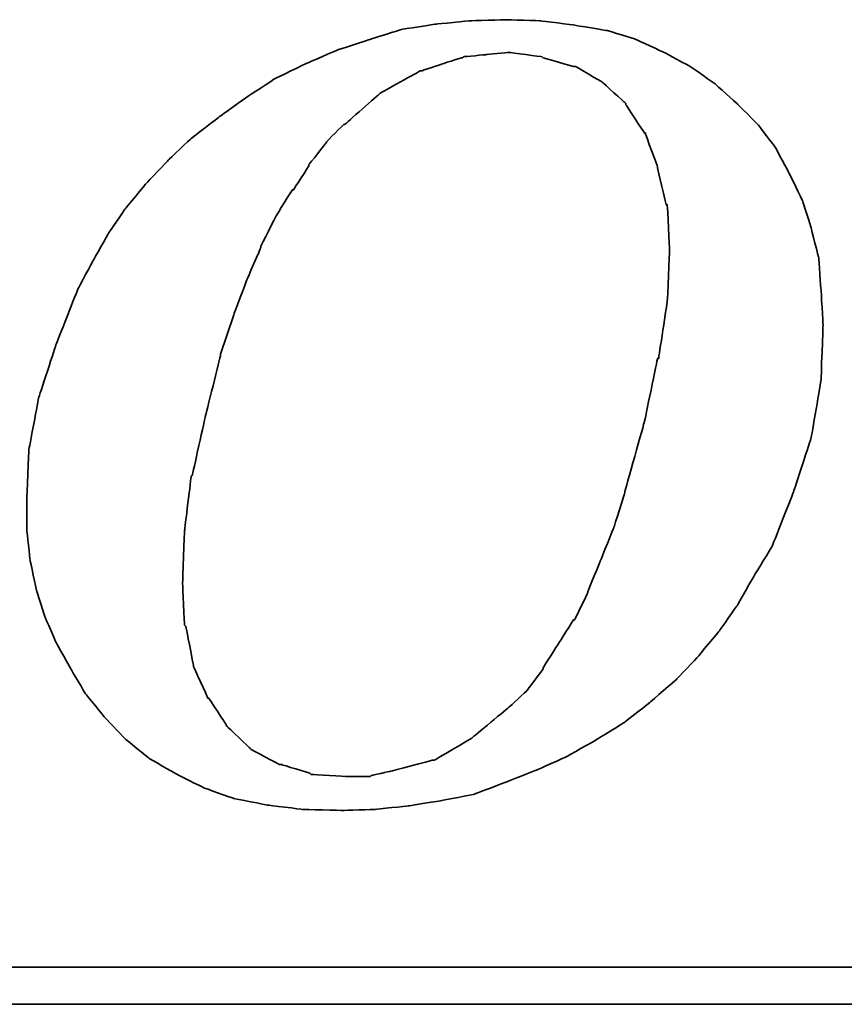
# Model space of a CAD drawing. Header units: millimetres. Extents: x 21 to 336, y 91 to 206.
# Tile 49 of 57: x 279.36 to 281.85, y 127.54 to 130.51. Entities that reach past the tile are written whole.
import ezdxf

# ---------------------------------------------------------------- set-up
doc = ezdxf.new("R2010")
doc.units = ezdxf.units.MM
doc.layers.add('DIM', color=4, linetype='Continuous')
doc.layers.add('layer 1', color=7, linetype='Continuous')

# ---------------------------------------------------------------- blocks, each defined once
blk = doc.blocks.new('TBI MOTION logo(完整正式版)')
at = {"layer": 'layer 1', "color": 22, "lineweight": 35}
for points, knots in [([(35.79625, -6.98375), (35.79625, -6.98375), (36.23125, -7.43875), (36.23125, -7.43875), (36.23125, -7.43875), (36.23125, -7.43875), (36.75625, -7.87125), (36.75625, -7.87125), (36.75625, -7.87125), (36.75625, -7.87125), (37.33125, -8.20375), (37.33125, -8.20375), (37.33125, -8.20375), (37.33125, -8.20375), (37.95625, -8.51875), (37.95625, -8.51875), (37.95625, -8.51875), (37.95625, -8.51875), (38.62625, -8.75875), (38.62625, -8.75875), (38.62625, -8.75875), (38.62625, -8.75875), (39.37125, -8.90375), (39.37125, -8.90375), (39.37125, -8.90375), (39.37125, -8.90375), (40.14125, -8.99875), (40.14125, -8.99875), (40.14125, -8.99875), (40.14125, -8.99875), (41.02625, -9.02375), (41.02625, -9.02375), (41.02625, -9.02375), (41.02625, -9.02375), (41.74625, -8.99875), (41.74625, -8.99875), (41.74625, -8.99875), (41.74625, -8.99875), (42.46625, -8.92375), (42.46625, -8.92375), (42.46625, -8.92375), (42.46625, -8.92375), (43.21125, -8.80625), (43.21125, -8.80625), (43.21125, -8.80625), (43.21125, -8.80625), (43.93125, -8.66375), (43.93125, -8.66375), (43.93125, -8.66375), (43.93125, -8.66375), (44.62625, -8.39875), (44.62625, -8.39875), (44.62625, -8.39875), (44.62625, -8.39875), (45.29625, -8.13375), (45.29625, -8.13375), (45.29625, -8.13375), (45.29625, -8.13375), (45.94625, -7.84375), (45.94625, -7.84375), (45.94625, -7.84375), (45.94625, -7.84375), (46.61625, -7.46375), (46.61625, -7.46375), (46.61625, -7.46375), (46.61625, -7.46375), (47.24125, -7.07875), (47.24125, -7.07875), (47.24125, -7.07875), (47.24125, -7.07875), (47.81625, -6.62375), (47.81625, -6.62375), (47.81625, -6.62375), (47.81625, -6.62375), (48.36875, -6.14375), (48.36875, -6.14375), (48.36875, -6.14375), (48.36875, -6.14375), (48.84625, -5.64125), (48.84625, -5.64125), (48.84625, -5.64125), (48.84625, -5.64125), (49.32625, -5.06375), (49.32625, -5.06375), (49.32625, -5.06375), (49.32625, -5.06375), (49.71125, -4.51374), (49.71125, -4.51374), (49.71125, -4.51374), (49.71125, -4.51374), (50.09625, -3.83874), (50.09625, -3.83874), (50.09625, -3.83874), (50.09625, -3.83874), (50.48125, -3.21374), (50.48125, -3.21374), (50.48125, -3.21374), (50.48125, -3.21374), (50.96125, -1.99125), (50.96125, -1.99125), (50.96125, -1.99125), (50.96125, -1.99125), (51.34375, -0.81875), (51.34375, -0.81875), (51.34375, -0.81875), (51.34375, -0.81875), (51.56125, 0.45624), (51.56125, 0.45624), (51.56125, 0.45624), (51.56125, 0.45624), (51.60625, 1.67624), (51.60625, 1.67624), (51.60625, 1.67624), (51.60625, 1.67624), (51.56125, 2.44625), (51.56125, 2.44625), (51.56125, 2.44625), (51.56125, 2.44625), (51.51125, 3.14125), (51.51125, 3.14125), (51.51125, 3.14125), (51.51125, 3.14125), (51.34375, 3.81125), (51.34375, 3.81125), (51.34375, 3.81125), (51.34375, 3.81125), (51.15125, 4.41125), (51.15125, 4.41125), (51.15125, 4.41125), (51.15125, 4.41125), (50.86125, 5.01125), (50.86125, 5.01125), (50.86125, 5.01125), (50.86125, 5.01125), (50.55125, 5.58875), (50.55125, 5.58875), (50.55125, 5.58875), (50.55125, 5.58875), (50.16625, 6.09125), (50.16625, 6.09125), (50.16625, 6.09125), (50.16625, 6.09125), (49.71125, 6.54875), (49.71125, 6.54875), (49.71125, 6.54875), (49.71125, 6.54875), (49.23125, 6.98125), (49.23125, 6.98125), (49.23125, 6.98125), (49.23125, 6.98125), (48.67875, 7.36625), (48.67875, 7.36625), (48.67875, 7.36625), (48.67875, 7.36625), (48.10375, 7.67625), (48.10375, 7.67625), (48.10375, 7.67625), (48.10375, 7.67625), (47.48125, 7.96375), (47.48125, 7.96375), (47.48125, 7.96375), (47.48125, 7.96375), (46.85625, 8.15625), (46.85625, 8.15625), (46.85625, 8.15625), (46.85625, 8.15625), (46.13625, 8.27624), (46.13625, 8.27624), (46.13625, 8.27624), (46.13625, 8.27624), (45.39125, 8.37125), (45.39125, 8.37125), (45.39125, 8.37125), (45.39125, 8.37125), (44.62625, 8.39624), (44.62625, 8.39624), (44.62625, 8.39624), (44.62625, 8.39624), (43.83625, 8.37125), (43.83625, 8.37125), (43.83625, 8.37125), (43.83625, 8.37125), (43.09125, 8.30125), (43.09125, 8.30125), (43.09125, 8.30125), (43.09125, 8.30125), (42.32125, 8.18125), (42.32125, 8.18125), (42.32125, 8.18125), (42.32125, 8.18125), (41.62875, 7.96375), (41.62875, 7.96375), (41.62875, 7.96375), (41.62875, 7.96375), (40.90625, 7.72625), (40.90625, 7.72625), (40.90625, 7.72625), (40.90625, 7.72625), (40.23624, 7.43625), (40.23624, 7.43625), (40.23624, 7.43625), (40.23624, 7.43625), (39.54124, 7.10125), (39.54124, 7.10125), (39.54124, 7.10125), (39.54124, 7.10125), (38.91625, 6.69125), (38.91625, 6.69125), (38.91625, 6.69125), (38.91625, 6.69125), (38.31625, 6.26125), (38.31625, 6.26125), (38.31625, 6.26125), (38.31625, 6.26125), (37.69125, 5.78125), (37.69125, 5.78125), (37.69125, 5.78125), (37.69125, 5.78125), (37.18625, 5.30125), (37.18625, 5.30125), (37.18625, 5.30125), (37.18625, 5.30125), (36.70625, 4.79624), (36.70625, 4.79624), (36.70625, 4.79624), (36.70625, 4.79624), (36.23125, 4.22125), (36.23125, 4.22125), (36.23125, 4.22125), (36.23125, 4.22125), (35.87124, 3.69375), (35.87124, 3.69375), (35.87124, 3.69375), (35.87124, 3.69375), (35.53125, 3.09125), (35.53125, 3.09125), (35.53125, 3.09125), (35.53125, 3.09125), (35.19875, 2.47125), (35.19875, 2.47125), (35.19875, 2.47125), (35.19875, 2.47125), (34.71625, 1.24625), (34.71625, 1.24625), (34.71625, 1.24625), (34.71625, 1.24625), (34.33125, 0.06874), (34.33125, 0.06874), (34.33125, 0.06874), (34.33125, 0.06874), (34.11625, -1.07875), (34.11625, -1.07875), (34.11625, -1.07875), (34.11625, -1.07875), (34.07125, -2.15875), (34.07125, -2.15875), (34.07125, -2.15875), (34.07125, -2.15875), (34.07125, -2.85375), (34.07125, -2.85375), (34.07125, -2.85375), (34.07125, -2.85375), (34.14125, -3.50375), (34.14125, -3.50375), (34.14125, -3.50375), (34.14125, -3.50375), (34.28625, -4.17375), (34.28625, -4.17375), (34.28625, -4.17375), (34.28625, -4.17375), (34.47625, -4.77624), (34.47625, -4.77624), (34.47625, -4.77624), (34.47625, -4.77624), (34.71625, -5.32625), (34.71625, -5.32625), (34.71625, -5.32625), (34.71625, -5.32625), (35.05375, -5.92875), (35.05375, -5.92875), (35.05375, -5.92875), (35.05375, -5.92875), (35.36375, -6.45375), (35.36375, -6.45375), (35.36375, -6.45375), (35.36375, -6.45375), (35.79625, -6.98375), (35.79625, -6.98375)], [0, 0, 0, 0, 0.01388889, 0.01388889, 0.01388889, 0.0138889, 0.02777778, 0.02777778, 0.02777778, 0.02777779, 0.04166667, 0.04166667, 0.04166667, 0.04166668, 0.05555556, 0.05555556, 0.05555556, 0.05555557, 0.06944444, 0.06944444, 0.06944444, 0.06944445, 0.08333333, 0.08333333, 0.08333333, 0.08333334, 0.09722222, 0.09722222, 0.09722222, 0.09722223, 0.11111111, 0.11111111, 0.11111111, 0.11111112, 0.125, 0.125, 0.125, 0.12500001, 0.13888889, 0.13888889, 0.13888889, 0.1388889, 0.15277778, 0.15277778, 0.15277778, 0.15277779, 0.16666667, 0.16666667, 0.16666667, 0.16666668, 0.18055556, 0.18055556, 0.18055556, 0.18055557, 0.19444444, 0.19444444, 0.19444444, 0.19444445, 0.20833333, 0.20833333, 0.20833333, 0.20833334, 0.22222222, 0.22222222, 0.22222222, 0.22222223, 0.23611111, 0.23611111, 0.23611111, 0.23611112, 0.25, 0.25, 0.25, 0.25000001, 0.26388889, 0.26388889, 0.26388889, 0.2638889, 0.27777778, 0.27777778, 0.27777778, 0.27777779, 0.29166667, 0.29166667, 0.29166667, 0.29166668, 0.30555556, 0.30555556, 0.30555556, 0.30555557, 0.31944444, 0.31944444, 0.31944444, 0.31944445, 0.33333333, 0.33333333, 0.33333333, 0.33333334, 0.34722222, 0.34722222, 0.34722222, 0.34722223, 0.36111111, 0.36111111, 0.36111111, 0.36111112, 0.375, 0.375, 0.375, 0.37500001, 0.38888889, 0.38888889, 0.38888889, 0.3888889, 0.40277778, 0.40277778, 0.40277778, 0.40277779, 0.41666667, 0.41666667, 0.41666667, 0.41666668, 0.43055556, 0.43055556, 0.43055556, 0.43055557, 0.44444444, 0.44444444, 0.44444444, 0.44444445, 0.45833333, 0.45833333, 0.45833333, 0.45833334, 0.47222222, 0.47222222, 0.47222222, 0.47222223, 0.48611111, 0.48611111, 0.48611111, 0.48611112, 0.5, 0.5, 0.5, 0.50000001, 0.51388889, 0.51388889, 0.51388889, 0.5138889, 0.52777778, 0.52777778, 0.52777778, 0.52777779, 0.54166667, 0.54166667, 0.54166667, 0.54166668, 0.55555556, 0.55555556, 0.55555556, 0.55555557, 0.56944444, 0.56944444, 0.56944444, 0.56944445, 0.58333333, 0.58333333, 0.58333333, 0.58333334, 0.59722222, 0.59722222, 0.59722222, 0.59722223, 0.61111111, 0.61111111, 0.61111111, 0.61111112, 0.625, 0.625, 0.625, 0.62500001, 0.63888889, 0.63888889, 0.63888889, 0.6388889, 0.65277778, 0.65277778, 0.65277778, 0.65277779, 0.66666667, 0.66666667, 0.66666667, 0.66666668, 0.68055556, 0.68055556, 0.68055556, 0.68055557, 0.69444444, 0.69444444, 0.69444444, 0.69444445, 0.70833333, 0.70833333, 0.70833333, 0.70833334, 0.72222222, 0.72222222, 0.72222222, 0.72222223, 0.73611111, 0.73611111, 0.73611111, 0.73611112, 0.75, 0.75, 0.75, 0.75000001, 0.76388889, 0.76388889, 0.76388889, 0.7638889, 0.77777778, 0.77777778, 0.77777778, 0.77777779, 0.79166667, 0.79166667, 0.79166667, 0.79166668, 0.80555556, 0.80555556, 0.80555556, 0.80555557, 0.81944444, 0.81944444, 0.81944444, 0.81944445, 0.83333333, 0.83333333, 0.83333333, 0.83333334, 0.84722222, 0.84722222, 0.84722222, 0.84722223, 0.86111111, 0.86111111, 0.86111111, 0.86111112, 0.875, 0.875, 0.875, 0.87500001, 0.88888889, 0.88888889, 0.88888889, 0.8888889, 0.90277778, 0.90277778, 0.90277778, 0.90277779, 0.91666667, 0.91666667, 0.91666667, 0.91666668, 0.93055556, 0.93055556, 0.93055556, 0.93055557, 0.94444444, 0.94444444, 0.94444444, 0.94444445, 0.95833333, 0.95833333, 0.95833333, 0.95833334, 0.97222222, 0.97222222, 0.97222222, 0.97222223, 0.98611111, 0.98611111, 0.98611111, 0.98611112, 1, 1, 1, 1]), ([(38.33875, 1.03124), (38.33875, 1.03124), (38.62625, 1.89625), (38.62625, 1.89625), (38.62625, 1.89625), (38.62625, 1.89625), (38.91625, 2.66375), (38.91625, 2.66375), (38.91625, 2.66375), (38.91625, 2.66375), (39.22625, 3.38125), (39.22625, 3.38125), (39.22625, 3.38125), (39.22625, 3.38125), (39.22625, 3.40624), (39.22625, 3.40624), (39.22625, 3.40624), (39.22625, 3.40624), (39.56124, 4.07624), (39.56124, 4.07624), (39.56124, 4.07624), (39.56124, 4.07624), (39.92125, 4.65125), (39.92125, 4.65125), (39.92125, 4.65125), (39.92125, 4.65125), (39.94625, 4.65125), (39.94625, 4.65125), (39.94625, 4.65125), (39.94625, 4.65125), (40.28125, 5.17875), (40.28125, 5.17875), (40.28125, 5.17875), (40.28125, 5.17875), (40.28125, 5.20375), (40.28125, 5.20375), (40.28125, 5.20375), (40.28125, 5.20375), (40.66875, 5.68625), (40.66875, 5.68625), (40.66875, 5.68625), (40.66875, 5.68625), (40.66875, 5.70625), (40.66875, 5.70625), (40.66875, 5.70625), (40.66875, 5.70625), (41.05124, 6.09125), (41.05124, 6.09125), (41.05124, 6.09125), (41.05124, 6.09125), (41.07625, 6.09125), (41.07625, 6.09125), (41.07625, 6.09125), (41.07625, 6.09125), (41.84125, 6.76625), (41.84125, 6.76625), (41.84125, 6.76625), (41.84125, 6.76625), (41.86625, 6.78625), (41.86625, 6.78625), (41.86625, 6.78625), (41.86625, 6.78625), (42.73125, 7.26624), (42.73125, 7.26624), (42.73125, 7.26624), (42.73125, 7.26624), (42.75625, 7.26624), (42.75625, 7.26624), (42.75625, 7.26624), (42.75625, 7.26624), (43.18625, 7.41125), (43.18625, 7.41125), (43.18625, 7.41125), (43.18625, 7.41125), (43.64125, 7.55625), (43.64125, 7.55625), (43.64125, 7.55625), (43.64125, 7.55625), (43.66625, 7.55625), (43.66625, 7.55625), (43.66625, 7.55625), (43.66625, 7.55625), (43.69125, 7.58124), (43.69125, 7.58124), (43.69125, 7.58124), (43.69125, 7.58124), (44.19125, 7.62625), (44.19125, 7.62625), (44.19125, 7.62625), (44.19125, 7.62625), (44.67125, 7.67625), (44.67125, 7.67625), (44.67125, 7.67625), (44.67125, 7.67625), (44.69625, 7.67625), (44.69625, 7.67625), (44.69625, 7.67625), (44.69625, 7.67625), (45.41875, 7.58124), (45.41875, 7.58124), (45.41875, 7.58124), (45.41875, 7.58124), (45.44125, 7.55625), (45.44125, 7.55625), (45.44125, 7.55625), (45.44125, 7.55625), (46.11125, 7.36625), (46.11125, 7.36625), (46.11125, 7.36625), (46.11125, 7.36625), (46.13625, 7.36625), (46.13625, 7.36625), (46.13625, 7.36625), (46.13625, 7.36625), (46.15875, 7.36625), (46.15875, 7.36625), (46.15875, 7.36625), (46.15875, 7.36625), (46.73625, 7.02624), (46.73625, 7.02624), (46.73625, 7.02624), (46.73625, 7.02624), (46.76125, 7.00624), (46.76125, 7.00624), (46.76125, 7.00624), (46.76125, 7.00624), (47.24125, 6.57124), (47.24125, 6.57124), (47.24125, 6.57124), (47.24125, 6.57124), (47.26625, 6.54875), (47.26625, 6.54875), (47.26625, 6.54875), (47.26625, 6.54875), (47.26625, 6.52375), (47.26625, 6.52375), (47.26625, 6.52375), (47.26625, 6.52375), (47.67375, 5.89875), (47.67375, 5.89875), (47.67375, 5.89875), (47.67375, 5.89875), (47.69625, 5.89875), (47.69625, 5.89875), (47.69625, 5.89875), (47.69625, 5.89875), (47.69625, 5.87625), (47.69625, 5.87625), (47.69625, 5.87625), (47.69625, 5.87625), (47.96125, 5.15625), (47.96125, 5.15625), (47.96125, 5.15625), (47.96125, 5.15625), (47.96125, 5.13125), (47.96125, 5.13125), (47.96125, 5.13125), (47.96125, 5.13125), (48.15125, 4.31875), (48.15125, 4.31875), (48.15125, 4.31875), (48.15125, 4.31875), (48.17625, 4.31875), (48.17625, 4.31875), (48.17625, 4.31875), (48.17625, 4.31875), (48.17625, 4.29125), (48.17625, 4.29125), (48.17625, 4.29125), (48.17625, 4.29125), (48.22625, 3.33125), (48.22625, 3.33125), (48.22625, 3.33125), (48.22625, 3.33125), (48.22625, 3.30875), (48.22625, 3.30875), (48.22625, 3.30875), (48.22625, 3.30875), (48.17625, 2.20624), (48.17625, 2.20624), (48.17625, 2.20624), (48.17625, 2.20624), (48.17625, 2.18124), (48.17625, 2.18124), (48.17625, 2.18124), (48.17625, 2.18124), (47.98375, 0.93624), (47.98375, 0.93624), (47.98375, 0.93624), (47.98375, 0.93624), (47.96125, 0.93624), (47.96125, 0.93624), (47.96125, 0.93624), (47.96125, 0.93624), (47.67375, -0.45874), (47.67375, -0.45874), (47.67375, -0.45874), (47.67375, -0.45874), (47.24125, -1.99125), (47.24125, -1.99125), (47.24125, -1.99125), (47.24125, -1.99125), (47.24125, -2.01874), (47.24125, -2.01874), (47.24125, -2.01874), (47.24125, -2.01874), (47.00125, -2.78375), (47.00125, -2.78375), (47.00125, -2.78375), (47.00125, -2.78375), (46.71125, -3.50375), (46.71125, -3.50375), (46.71125, -3.50375), (46.71125, -3.50375), (46.42625, -4.19875), (46.42625, -4.19875), (46.42625, -4.19875), (46.42625, -4.19875), (46.42625, -4.22375), (46.42625, -4.22375), (46.42625, -4.22375), (46.42625, -4.22375), (46.13625, -4.82374), (46.13625, -4.82374), (46.13625, -4.82374), (46.13625, -4.82374), (46.11125, -4.82374), (46.11125, -4.82374), (46.11125, -4.82374), (46.11125, -4.82374), (45.77625, -5.35125), (45.77625, -5.35125), (45.77625, -5.35125), (45.77625, -5.35125), (45.44125, -5.87875), (45.44125, -5.87875), (45.44125, -5.87875), (45.44125, -5.87875), (45.44125, -5.90375), (45.44125, -5.90375), (45.44125, -5.90375), (45.44125, -5.90375), (45.10625, -6.35875), (45.10625, -6.35875), (45.10625, -6.35875), (45.10625, -6.35875), (45.08125, -6.38375), (45.08125, -6.38375), (45.08125, -6.38375), (45.08125, -6.38375), (44.69625, -6.74375), (44.69625, -6.74375), (44.69625, -6.74375), (44.69625, -6.74375), (43.88375, -7.41625), (43.88375, -7.41625), (43.88375, -7.41625), (43.88375, -7.41625), (43.85625, -7.43875), (43.85625, -7.43875), (43.85625, -7.43875), (43.85625, -7.43875), (43.04125, -7.91875), (43.04125, -7.91875), (43.04125, -7.91875), (43.04125, -7.91875), (43.01625, -7.91875), (43.01625, -7.91875), (43.01625, -7.91875), (43.01625, -7.91875), (42.99625, -7.91875), (42.99625, -7.91875), (42.99625, -7.91875), (42.99625, -7.91875), (42.08125, -8.15875), (42.08125, -8.15875), (42.08125, -8.15875), (42.08125, -8.15875), (41.65125, -8.25625), (41.65125, -8.25625), (41.65125, -8.25625), (41.65125, -8.25625), (41.62875, -8.27875), (41.62875, -8.27875), (41.62875, -8.27875), (41.62875, -8.27875), (41.60125, -8.27875), (41.60125, -8.27875), (41.60125, -8.27875), (41.60125, -8.27875), (41.12125, -8.27875), (41.12125, -8.27875), (41.12125, -8.27875), (41.12125, -8.27875), (40.35624, -8.23125), (40.35624, -8.23125), (40.35624, -8.23125), (40.35624, -8.23125), (40.33125, -8.23125), (40.33125, -8.23125), (40.33125, -8.23125), (40.33125, -8.23125), (40.30625, -8.20375), (40.30625, -8.20375), (40.30625, -8.20375), (40.30625, -8.20375), (39.68375, -8.01375), (39.68375, -8.01375), (39.68375, -8.01375), (39.68375, -8.01375), (39.66124, -8.01375), (39.66124, -8.01375), (39.66124, -8.01375), (39.66124, -8.01375), (39.63625, -8.01375), (39.63625, -8.01375), (39.63625, -8.01375), (39.63625, -8.01375), (39.01125, -7.67875), (39.01125, -7.67875), (39.01125, -7.67875), (39.01125, -7.67875), (38.98875, -7.65375), (38.98875, -7.65375), (38.98875, -7.65375), (38.98875, -7.65375), (38.48625, -7.17375), (38.48625, -7.17375), (38.48625, -7.17375), (38.48625, -7.17375), (38.45875, -7.14875), (38.45875, -7.14875), (38.45875, -7.14875), (38.45875, -7.14875), (38.45875, -7.12875), (38.45875, -7.12875), (38.45875, -7.12875), (38.45875, -7.12875), (38.07625, -6.54875), (38.07625, -6.54875), (38.07625, -6.54875), (38.07625, -6.54875), (38.05125, -6.54875), (38.05125, -6.54875), (38.05125, -6.54875), (38.05125, -6.54875), (38.05125, -6.52875), (38.05125, -6.52875), (38.05125, -6.52875), (38.05125, -6.52875), (37.74125, -5.85375), (37.74125, -5.85375), (37.74125, -5.85375), (37.74125, -5.85375), (37.74125, -5.82875), (37.74125, -5.82875), (37.74125, -5.82875), (37.74125, -5.82875), (37.57375, -4.96875), (37.57375, -4.96875), (37.57375, -4.96875), (37.57375, -4.96875), (37.54625, -4.94375), (37.54625, -4.94375), (37.54625, -4.94375), (37.54625, -4.94375), (37.50125, -4.03375), (37.50125, -4.03375), (37.50125, -4.03375), (37.50125, -4.03375), (37.50125, -4.00875), (37.50125, -4.00875), (37.50125, -4.00875), (37.50125, -4.00875), (37.54625, -2.85375), (37.54625, -2.85375), (37.54625, -2.85375), (37.54625, -2.85375), (37.69125, -1.65875), (37.69125, -1.65875), (37.69125, -1.65875), (37.69125, -1.65875), (37.71624, -1.63375), (37.71624, -1.63375), (37.71624, -1.63375), (37.71624, -1.63375), (38.00375, -0.33875), (38.00375, -0.33875), (38.00375, -0.33875), (38.00375, -0.33875), (38.33875, 1.00624), (38.33875, 1.00624), (38.33875, 1.00624), (38.33875, 1.00624), (38.33875, 1.03124), (38.33875, 1.03124)], [0, 0, 0, 0, 0.01010101, 0.01010101, 0.01010101, 0.01010102, 0.02020202, 0.02020202, 0.02020202, 0.02020203, 0.03030303, 0.03030303, 0.03030303, 0.03030304, 0.04040404, 0.04040404, 0.04040404, 0.04040405, 0.05050505, 0.05050505, 0.05050505, 0.05050506, 0.06060606, 0.06060606, 0.06060606, 0.06060607, 0.07070707, 0.07070707, 0.07070707, 0.07070708, 0.08080808, 0.08080808, 0.08080808, 0.08080809, 0.09090909, 0.09090909, 0.09090909, 0.0909091, 0.1010101, 0.1010101, 0.1010101, 0.10101011, 0.11111111, 0.11111111, 0.11111111, 0.11111112, 0.12121212, 0.12121212, 0.12121212, 0.12121213, 0.13131313, 0.13131313, 0.13131313, 0.13131314, 0.14141414, 0.14141414, 0.14141414, 0.14141415, 0.15151515, 0.15151515, 0.15151515, 0.15151516, 0.16161616, 0.16161616, 0.16161616, 0.16161617, 0.17171717, 0.17171717, 0.17171717, 0.17171718, 0.18181818, 0.18181818, 0.18181818, 0.18181819, 0.19191919, 0.19191919, 0.19191919, 0.1919192, 0.2020202, 0.2020202, 0.2020202, 0.20202021, 0.21212121, 0.21212121, 0.21212121, 0.21212122, 0.22222222, 0.22222222, 0.22222222, 0.22222223, 0.23232323, 0.23232323, 0.23232323, 0.23232324, 0.24242424, 0.24242424, 0.24242424, 0.24242425, 0.25252525, 0.25252525, 0.25252525, 0.25252526, 0.26262626, 0.26262626, 0.26262626, 0.26262627, 0.27272727, 0.27272727, 0.27272727, 0.27272728, 0.28282828, 0.28282828, 0.28282828, 0.28282829, 0.29292929, 0.29292929, 0.29292929, 0.2929293, 0.3030303, 0.3030303, 0.3030303, 0.30303031, 0.31313131, 0.31313131, 0.31313131, 0.31313132, 0.32323232, 0.32323232, 0.32323232, 0.32323233, 0.33333333, 0.33333333, 0.33333333, 0.33333334, 0.34343434, 0.34343434, 0.34343434, 0.34343435, 0.35353535, 0.35353535, 0.35353535, 0.35353536, 0.36363636, 0.36363636, 0.36363636, 0.36363637, 0.37373737, 0.37373737, 0.37373737, 0.37373738, 0.38383838, 0.38383838, 0.38383838, 0.38383839, 0.39393939, 0.39393939, 0.39393939, 0.3939394, 0.4040404, 0.4040404, 0.4040404, 0.40404041, 0.41414141, 0.41414141, 0.41414141, 0.41414142, 0.42424242, 0.42424242, 0.42424242, 0.42424243, 0.43434343, 0.43434343, 0.43434343, 0.43434344, 0.44444444, 0.44444444, 0.44444444, 0.44444445, 0.45454545, 0.45454545, 0.45454545, 0.45454546, 0.46464646, 0.46464646, 0.46464646, 0.46464647, 0.47474747, 0.47474747, 0.47474747, 0.47474748, 0.48484848, 0.48484848, 0.48484848, 0.48484849, 0.49494949, 0.49494949, 0.49494949, 0.4949495, 0.50505051, 0.50505051, 0.50505051, 0.50505052, 0.51515152, 0.51515152, 0.51515152, 0.51515153, 0.52525253, 0.52525253, 0.52525253, 0.52525254, 0.53535354, 0.53535354, 0.53535354, 0.53535355, 0.54545455, 0.54545455, 0.54545455, 0.54545456, 0.55555556, 0.55555556, 0.55555556, 0.55555557, 0.56565657, 0.56565657, 0.56565657, 0.56565658, 0.57575758, 0.57575758, 0.57575758, 0.57575759, 0.58585859, 0.58585859, 0.58585859, 0.5858586, 0.5959596, 0.5959596, 0.5959596, 0.59595961, 0.60606061, 0.60606061, 0.60606061, 0.60606062, 0.61616162, 0.61616162, 0.61616162, 0.61616163, 0.62626263, 0.62626263, 0.62626263, 0.62626264, 0.63636364, 0.63636364, 0.63636364, 0.63636365, 0.64646465, 0.64646465, 0.64646465, 0.64646466, 0.65656566, 0.65656566, 0.65656566, 0.65656567, 0.66666667, 0.66666667, 0.66666667, 0.66666668, 0.67676768, 0.67676768, 0.67676768, 0.67676769, 0.68686869, 0.68686869, 0.68686869, 0.6868687, 0.6969697, 0.6969697, 0.6969697, 0.69696971, 0.70707071, 0.70707071, 0.70707071, 0.70707072, 0.71717172, 0.71717172, 0.71717172, 0.71717173, 0.72727273, 0.72727273, 0.72727273, 0.72727274, 0.73737374, 0.73737374, 0.73737374, 0.73737375, 0.74747475, 0.74747475, 0.74747475, 0.74747476, 0.75757576, 0.75757576, 0.75757576, 0.75757577, 0.76767677, 0.76767677, 0.76767677, 0.76767678, 0.77777778, 0.77777778, 0.77777778, 0.77777779, 0.78787879, 0.78787879, 0.78787879, 0.7878788, 0.7979798, 0.7979798, 0.7979798, 0.79797981, 0.80808081, 0.80808081, 0.80808081, 0.80808082, 0.81818182, 0.81818182, 0.81818182, 0.81818183, 0.82828283, 0.82828283, 0.82828283, 0.82828284, 0.83838384, 0.83838384, 0.83838384, 0.83838385, 0.84848485, 0.84848485, 0.84848485, 0.84848486, 0.85858586, 0.85858586, 0.85858586, 0.85858587, 0.86868687, 0.86868687, 0.86868687, 0.86868688, 0.87878788, 0.87878788, 0.87878788, 0.87878789, 0.88888889, 0.88888889, 0.88888889, 0.8888889, 0.8989899, 0.8989899, 0.8989899, 0.89898991, 0.90909091, 0.90909091, 0.90909091, 0.90909092, 0.91919192, 0.91919192, 0.91919192, 0.91919193, 0.92929293, 0.92929293, 0.92929293, 0.92929294, 0.93939394, 0.93939394, 0.93939394, 0.93939395, 0.94949495, 0.94949495, 0.94949495, 0.94949496, 0.95959596, 0.95959596, 0.95959596, 0.95959597, 0.96969697, 0.96969697, 0.96969697, 0.96969698, 0.97979798, 0.97979798, 0.97979798, 0.97979799, 0.98989899, 0.98989899, 0.98989899, 0.989899, 1, 1, 1, 1]), ([(75.90875, -9.47875), (75.90875, -9.47875), (75.90875, -12.28625), (75.90875, -12.28625), (75.90875, -12.28625), (75.90875, -12.28625), (75.90875, -12.47875), (75.90875, -12.47875), (75.90875, -12.47875), (75.90875, -12.47875), (75.71625, -12.47875), (75.71625, -12.47875), (75.71625, -12.47875), (75.71625, -12.47875), (-88.32875, -12.47875), (-88.32875, -12.47875), (-88.32875, -12.47875), (-88.32875, -12.47875), (-88.32875, -13.29375), (-88.32875, -13.29375), (-88.32875, -13.29375), (-88.32875, -13.29375), (82.89125, -13.29375), (82.89125, -13.29375), (82.89125, -13.29375), (82.89125, -13.29375), (75.90875, -9.47875), (75.90875, -9.47875)], [0, 0, 0, 0, 0.14285714, 0.14285714, 0.14285714, 0.14285715, 0.28571429, 0.28571429, 0.28571429, 0.2857143, 0.42857143, 0.42857143, 0.42857143, 0.42857144, 0.57142857, 0.57142857, 0.57142857, 0.57142858, 0.71428571, 0.71428571, 0.71428571, 0.71428572, 0.85714286, 0.85714286, 0.85714286, 0.85714287, 1, 1, 1, 1])]:
    blk.add_open_spline(points, degree=3, knots=knots, dxfattribs=at)

msp = doc.modelspace()

# ---------------------------------------------------------------- block references
at = {"layer": 'DIM', "color": 7, "xscale": 0.1368257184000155, "yscale": 0.1368257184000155, "zscale": 0.1368257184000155}
msp.add_blockref('TBI MOTION logo(完整正式版)', (274.7217, 129.3638), dxfattribs=at)

doc.saveas('drawing.dxf')
